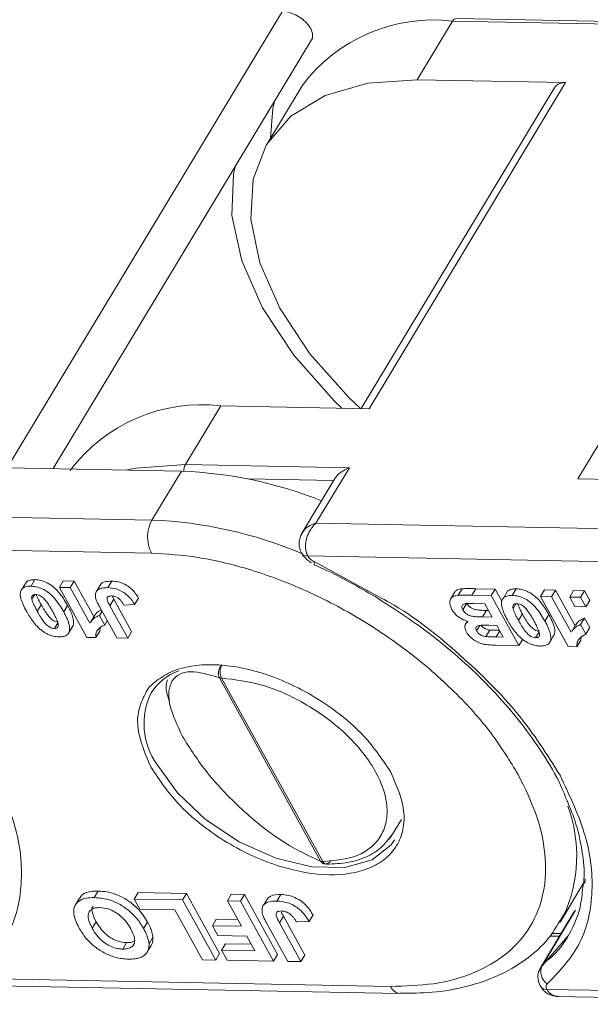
# Model space of a CAD drawing. Header units: millimetres. Extents: x 2698 to 3057, y -367 to -114.
# Tile 40 of 63: x 2906 to 2916, y -176 to -160. Entities that reach past the tile are written whole.
import ezdxf

# ---------------------------------------------------------------- set-up
doc = ezdxf.new("R2010")
doc.units = ezdxf.units.MM

msp = doc.modelspace()

# ---------------------------------------------------------------- linework, layer by layer
at = {"color": 7, "linetype": 'Continuous', "lineweight": 15}
for p, q in [((2910.508, -159.422), (2905.785, -167.252)), ((2912.823, -160.597), (2913.43, -159.591)), ((2913.43, -159.591), (2916.245, -159.644)), ((2916.159, -159.596), (2913.496, -159.545)), ((2920.304, -159.608), (2915.581, -167.439)), ((2906.573, -167.267), (2911.008, -159.914)), ((2915.369, -160.646), (2912.823, -160.597)), ((2910.845, -160.701), (2910.238, -161.708)), ((2915.184, -160.725), (2911.86, -166.236)), ((2911.996, -166.239), (2915.369, -160.646)), ((2908.842, -167.197), (2909.449, -166.191)), ((2909.449, -166.191), (2911.996, -166.239)), ((2905.785, -167.252), (2908.774, -167.309)), ((2908.774, -167.309), (2908.268, -168.148)), ((2911.658, -167.251), (2908.842, -167.197)), ((2911.084, -168.202), (2911.658, -167.251)), ((2909.922, -167.444), (2911.387, -167.472)), ((2911.409, -167.437), (2910.831, -168.395)), ((2915.581, -167.439), (2918.57, -167.496)), ((2908.268, -168.148), (2901.288, -168.015)), ((2918.064, -168.335), (2911.084, -168.202)), ((2901.147, -168.579), (2908.258, -168.714)), ((2910.943, -168.765), (2918.054, -168.9)), ((2912.226, -169.497), (2911.054, -168.861)), ((2906.113, -169.211), (2906.046, -169.323)), ((2906.192, -169.283), (2906.26, -169.171)), ((2906.679, -169.303), (2906.746, -169.191)), ((2906.935, -169.194), (2906.746, -169.191)), ((2906.867, -169.306), (2906.935, -169.194)), ((2907.272, -169.805), (2906.935, -169.194)), ((2907.51, -169.308), (2907.577, -169.196)), ((2907.152, -170.161), (2906.679, -169.303)), ((2906.679, -169.303), (2906.867, -169.306)), ((2906.867, -169.306), (2907.204, -169.917)), ((2907.391, -169.248), (2907.324, -169.36)), ((2913.526, -169.439), (2913.593, -169.327)), ((2913.827, -169.326), (2913.76, -169.437)), ((2914.159, -169.332), (2913.827, -169.326)), ((2914.092, -169.444), (2914.159, -169.332)), ((2914.274, -169.539), (2914.159, -169.332)), ((2914.374, -169.368), (2914.306, -169.48)), ((2914.453, -169.44), (2914.52, -169.328)), ((2914.939, -169.46), (2915.007, -169.348)), ((2915.195, -169.352), (2915.007, -169.348)), ((2915.128, -169.463), (2915.195, -169.352)), ((2915.532, -169.962), (2915.195, -169.352)), ((2915.439, -169.469), (2915.506, -169.358)), ((2915.694, -169.361), (2915.506, -169.358)), ((2915.627, -169.473), (2915.694, -169.361)), ((2915.786, -169.526), (2915.694, -169.361)), ((2906.207, -169.508), (2906.255, -169.427)), ((2907.546, -169.619), (2907.613, -169.507)), ((2907.613, -169.507), (2907.582, -169.443)), ((2907.92, -170.062), (2907.613, -169.507)), ((2907.97, -169.599), (2908.038, -169.487)), ((2913.462, -169.393), (2913.394, -169.505)), ((2914.092, -169.444), (2913.76, -169.437)), ((2914.092, -169.444), (2914.565, -170.302)), ((2915.413, -170.318), (2914.939, -169.46)), ((2914.939, -169.46), (2915.128, -169.463)), ((2915.128, -169.463), (2915.465, -170.074)), ((2915.439, -169.469), (2915.627, -169.473)), ((2915.53, -169.634), (2915.439, -169.469)), ((2915.627, -169.473), (2915.718, -169.638)), ((2915.718, -169.638), (2915.786, -169.526)), ((2906.3, -169.714), (2906.368, -169.602)), ((2906.821, -169.613), (2906.753, -169.724)), ((2907.664, -170.17), (2907.366, -169.63)), ((2907.367, -169.784), (2907.411, -169.711)), ((2907.546, -169.619), (2907.853, -170.174)), ((2907.97, -169.599), (2907.788, -169.607)), ((2913.605, -169.688), (2913.673, -169.576)), ((2913.79, -169.579), (2913.982, -169.583)), ((2913.942, -169.811), (2914.009, -169.699)), ((2913.982, -169.583), (2914.11, -169.814)), ((2914.047, -169.7), (2914.009, -169.699)), ((2914.467, -169.665), (2914.516, -169.584)), ((2915.718, -169.638), (2915.53, -169.634)), ((2907.281, -169.79), (2907.213, -169.902)), ((2907.367, -169.784), (2907.458, -169.949)), ((2907.458, -169.949), (2907.502, -169.876)), ((2913.683, -169.882), (2913.661, -169.918)), ((2914.11, -169.814), (2913.942, -169.811)), ((2914.561, -169.871), (2914.628, -169.759)), ((2915.081, -169.77), (2915.014, -169.882)), ((2915.627, -169.941), (2915.695, -169.829)), ((2915.786, -169.994), (2915.695, -169.829)), ((2906.593, -170.008), (2906.652, -169.91)), ((2906.847, -170.069), (2906.915, -169.957)), ((2907.371, -170.052), (2907.303, -170.163)), ((2907.371, -170.052), (2907.377, -169.997)), ((2913.651, -169.935), (2913.647, -169.941)), ((2913.842, -170.05), (2913.899, -169.955)), ((2913.999, -170.146), (2914.067, -170.035)), ((2914.052, -169.954), (2914.189, -169.957)), ((2914.178, -170.153), (2914.24, -170.05)), ((2914.189, -169.957), (2914.298, -170.155)), ((2915.541, -169.948), (2915.474, -170.059)), ((2915.627, -169.941), (2915.719, -170.106)), ((2915.719, -170.106), (2915.786, -169.994)), ((2907.152, -170.161), (2907.303, -170.163)), ((2907.853, -170.174), (2907.664, -170.17)), ((2907.853, -170.174), (2907.92, -170.062)), ((2914.298, -170.155), (2914.178, -170.153)), ((2914.565, -170.302), (2914.633, -170.19)), ((2914.854, -170.166), (2914.913, -170.067)), ((2915.108, -170.226), (2915.175, -170.114)), ((2915.632, -170.209), (2915.564, -170.321)), ((2915.632, -170.209), (2915.637, -170.154)), ((2914.565, -170.302), (2914.171, -170.294)), ((2915.413, -170.318), (2915.564, -170.321)), ((2909.425, -170.852), (2911.162, -173.997)), ((2909.463, -170.859), (2911.2, -174.004)), ((2912.398, -173.538), (2912.55, -173.287)), ((2912.327, -173.622), (2912.398, -173.538)), ((2912.398, -173.538), (2912.341, -173.621)), ((2915.274, -175.043), (2915.694, -174.347)), ((2915.703, -174.304), (2915.697, -174.383)), ((2907.278, -174.623), (2907.346, -174.512)), ((2907.965, -174.65), (2908.033, -174.538)), ((2908.862, -174.553), (2908.033, -174.538)), ((2908.794, -174.665), (2908.862, -174.553)), ((2909.43, -175.583), (2908.862, -174.553)), ((2909.563, -174.68), (2909.63, -174.568)), ((2909.856, -174.572), (2909.63, -174.568)), ((2909.789, -174.684), (2909.856, -174.572)), ((2910.425, -175.602), (2909.856, -174.572)), ((2910.413, -174.683), (2910.481, -174.571)), ((2907.023, -174.636), (2906.955, -174.748)), ((2907.965, -174.65), (2908.794, -174.665)), ((2908.06, -174.821), (2907.965, -174.65)), ((2908.794, -174.665), (2909.363, -175.695)), ((2909.563, -174.68), (2909.789, -174.684)), ((2909.803, -175.115), (2909.563, -174.68)), ((2909.789, -174.684), (2910.357, -175.714)), ((2910.257, -174.634), (2910.19, -174.746)), ((2908.663, -174.833), (2908.06, -174.821)), ((2909.137, -175.69), (2908.663, -174.833)), ((2910.457, -175.056), (2910.524, -174.944)), ((2910.892, -175.611), (2910.524, -174.944)), ((2910.966, -175.033), (2911.033, -174.921)), ((2915.511, -174.876), (2914.937, -175.827)), ((2914.967, -175.792), (2915.541, -174.841)), ((2915.335, -174.934), (2915.274, -175.043)), ((2915.541, -174.841), (2915.511, -174.876)), ((2907.242, -175.148), (2907.309, -175.037)), ((2908.126, -175.156), (2908.193, -175.044)), ((2909.306, -175.106), (2909.373, -174.994)), ((2909.401, -175.277), (2909.306, -175.106)), ((2909.306, -175.106), (2909.803, -175.115)), ((2909.74, -175.001), (2909.373, -174.994)), ((2910.598, -175.718), (2910.24, -175.069)), ((2910.457, -175.056), (2910.824, -175.722)), ((2910.966, -175.033), (2910.747, -175.042)), ((2909.898, -175.287), (2909.401, -175.277)), ((2910.037, -175.538), (2909.898, -175.287)), ((2915.098, -175.285), (2915.262, -175.288)), ((2915.29, -175.242), (2915.128, -175.239)), ((2907.767, -175.508), (2907.834, -175.396)), ((2908.186, -175.557), (2908.254, -175.445)), ((2908.218, -175.416), (2908.285, -175.304)), ((2909.464, -175.527), (2909.531, -175.415)), ((2909.973, -175.423), (2909.531, -175.415)), ((2909.363, -175.695), (2909.43, -175.583)), ((2909.559, -175.698), (2909.464, -175.527)), ((2909.464, -175.527), (2910.037, -175.538)), ((2910.357, -175.714), (2910.425, -175.602)), ((2910.824, -175.722), (2910.892, -175.611)), ((2909.363, -175.695), (2909.137, -175.69)), ((2910.357, -175.714), (2909.559, -175.698)), ((2910.824, -175.722), (2910.598, -175.718)), ((2912.363, -176.148), (2905.252, -176.012)), ((2905.411, -176.133), (2912.524, -176.268)), ((2922.159, -176.334), (2915.048, -176.199)), ((2915.207, -176.319), (2922.32, -176.454))]:
    msp.add_line(p, q, dxfattribs=at)
at = {"color": 7, "linetype": 'Continuous', "lineweight": 15, "flags": 128}
for points in [[(2911.008, -159.914), (2911.022, -159.884), (2911.026, -159.805), (2910.994, -159.717), (2910.929, -159.627), (2910.839, -159.546), (2910.731, -159.481), (2910.617, -159.438), (2910.508, -159.422)], [(2911.849, -166.236), (2911.655, -166.052), (2910.981, -165.296), (2910.461, -164.513), (2910.118, -163.734), (2909.964, -162.988), (2910.004, -162.304), (2910.237, -161.708), (2910.655, -161.224), (2911.241, -160.869), (2911.973, -160.657), (2912.823, -160.597)], [(2910.37, -160.972), (2910.345, -161.089), (2910.304, -161.598)], [(2911.526, -166.23), (2911.395, -166.103), (2910.703, -165.318), (2910.168, -164.508), (2909.809, -163.701), (2909.641, -162.926), (2909.669, -162.213), (2909.696, -162.091)], [(2907.845, -167.286), (2907.992, -167.257), (2908.842, -167.197)], [(2911.055, -168.912), (2911.055, -168.911), (2911.05, -168.902), (2911.05, -168.886), (2911.054, -168.861)], [(2912.433, -173.636), (2912.376, -173.718), (2912.047, -173.977), (2911.581, -174.107), (2911.014, -174.096), (2910.392, -173.946), (2909.767, -173.668), (2909.189, -173.286), (2908.704, -172.83), (2908.352, -172.337)], [(2915.412, -175.279), (2915.408, -175.287), (2914.967, -175.792)], [(2914.937, -175.828), (2914.947, -175.812), (2914.967, -175.792)]]:
    msp.add_lwpolyline(points, dxfattribs=at)
at = {"color": 7, "linetype": 'Continuous', "lineweight": 15}
for centre, radius, start, end in [((2913.101, -162.388), 2.817, 83.2898, 143.2145), ((2913.502, -159.625), 0.0805, 94.6003, 154.525), ((2915.345, -160.846), 0.201, 83.2898, 143.2145), ((2909.12, -168.988), 2.817, 83.2898, 143.2145), ((2908.514, -174.468), 7.163, 68.1666, 87.9207), ((2909.05, -167.311), 0.237, 151.2496, 179.6946), ((2908.809, -168.441), 0.615, 151.5129, 206.3019), ((2907.971, -175.51), 7.368, 67.071, 87.6862), ((2910.932, -168.647), 0.118, 213.904, 275.2126), ((2909.051, -171.621), 0.944, 109.9659, 147.5468), ((2909.687, -170.751), 0.248, 151.4259, 205.5931), ((2909.464, -170.743), 0.116, 250.3911, 269.7385), ((2909.339, -171.643), 1.206, 154.0035, 215.109), ((2913.121, -173.91), 2.439, 335.176, 20.4537), ((2911.2, -173.888), 0.116, 250.3911, 269.7385), ((2911.272, -173.974), 0.0782, 202.4186, 265.263), ((2915.195, -175.897), 0.251, 155.1404, 235.6163), ((2912.548, -176.068), 0.202, 203.351, 262.4785), ((2915.038, -176.078), 0.121, 214.7246, 274.522)]:
    msp.add_arc(centre, radius, start, end, dxfattribs=at)
for points, knots in [([(2911.41, -167.437), (2911.413, -167.433), (2911.427, -167.404), (2911.493, -167.34), (2911.579, -167.285), (2911.642, -167.257), (2911.657, -167.251), (2911.658, -167.251)], [0, 0, 0, 0, 0.068319, 0.398064, 0.865428, 0.989783, 1, 1, 1, 1]), ([(2910.852, -168.36), (2910.875, -168.331), (2910.912, -168.282), (2910.996, -168.231), (2911.053, -168.212), (2911.084, -168.202)], [0, 0, 0, 0, 0.415408, 0.686695, 1, 1, 1, 1]), ([(2911.084, -168.202), (2911.061, -168.226), (2911.017, -168.271), (2910.959, -168.365), (2910.919, -168.464), (2910.903, -168.562), (2910.903, -168.638), (2910.916, -168.708), (2910.934, -168.746), (2910.943, -168.765)], [0, 0, 0, 0, 0.160221, 0.298967, 0.511509, 0.64075, 0.764869, 0.884415, 1, 1, 1, 1]), ([(2910.852, -168.36), (2910.84, -168.383), (2910.814, -168.431), (2910.793, -168.517), (2910.792, -168.617), (2910.82, -168.68), (2910.834, -168.713)], [0, 0, 0, 0, 0.2120534, 0.4473752, 0.7124095, 1, 1, 1, 1]), ([(2908.258, -168.714), (2908.523, -168.731), (2909.07, -168.766), (2909.976, -168.988), (2910.926, -169.345), (2911.871, -169.841), (2912.752, -170.446), (2913.511, -171.12), (2914.13, -171.817), (2914.416, -172.285), (2914.555, -172.512)], [0, 0, 0, 0, 0.116516, 0.240011, 0.368641, 0.5, 0.631359, 0.759989, 0.883484, 1, 1, 1, 1]), ([(2910.835, -168.713), (2910.849, -168.737), (2910.891, -168.805), (2910.959, -168.853), (2911.003, -168.884)], [0, 0, 0, 0, 0.349132, 1, 1, 1, 1]), ([(2911.054, -168.861), (2911.042, -168.855), (2911.019, -168.844), (2910.987, -168.82), (2910.96, -168.793), (2910.949, -168.774), (2910.943, -168.765)], [0, 0, 0, 0, 0.249227, 0.499953, 0.749235, 1, 1, 1, 1]), ([(2911.055, -168.916), (2911.116, -168.943), (2911.473, -169.098), (2911.816, -169.297), (2912.1, -169.462)], [0, 0, 0, 0, 0.1725872, 1, 1, 1, 1]), ([(2906.26, -169.171), (2906.249, -169.171), (2906.227, -169.171), (2906.193, -169.175), (2906.157, -169.183), (2906.129, -169.196), (2906.118, -169.208), (2906.114, -169.211)], [0, 0, 0, 0, 0.181274, 0.363619, 0.620318, 0.884712, 1, 1, 1, 1]), ([(2906.821, -169.613), (2906.775, -169.535), (2906.712, -169.427), (2906.583, -169.294), (2906.475, -169.224), (2906.361, -169.179), (2906.293, -169.173), (2906.26, -169.171)], [0, 0, 0, 0, 0.392565, 0.550331, 0.709672, 0.855834, 1, 1, 1, 1]), ([(2907.577, -169.196), (2907.535, -169.198), (2907.464, -169.201), (2907.404, -169.227), (2907.393, -169.247), (2907.393, -169.249)], [0, 0, 0, 0, 0.5719605, 0.9668515, 1, 1, 1, 1]), ([(2908.038, -169.487), (2908.006, -169.437), (2907.958, -169.361), (2907.849, -169.273), (2907.757, -169.227), (2907.663, -169.201), (2907.606, -169.197), (2907.577, -169.196)], [0, 0, 0, 0, 0.338888, 0.504857, 0.671216, 0.832562, 1, 1, 1, 1]), ([(2906.112, -169.711), (2906.092, -169.672), (2906.053, -169.599), (2906.014, -169.491), (2906.003, -169.412), (2906.014, -169.375), (2906.017, -169.365)], [0, 0, 0, 0, 0.315332, 0.60954, 0.905311, 1, 1, 1, 1]), ([(2906.017, -169.365), (2906.022, -169.355), (2906.032, -169.333), (2906.06, -169.309), (2906.096, -169.293), (2906.132, -169.285), (2906.164, -169.283), (2906.183, -169.283), (2906.192, -169.283)], [0, 0, 0, 0, 0.198198, 0.402912, 0.587132, 0.777233, 0.888271, 1, 1, 1, 1]), ([(2906.192, -169.283), (2906.231, -169.286), (2906.301, -169.292), (2906.412, -169.339), (2906.517, -169.407), (2906.645, -169.539), (2906.709, -169.649), (2906.753, -169.724)], [0, 0, 0, 0, 0.163658, 0.30077, 0.437488, 0.617131, 1, 1, 1, 1]), ([(2907.297, -169.467), (2907.296, -169.441), (2907.295, -169.39), (2907.34, -169.338), (2907.414, -169.31), (2907.477, -169.308), (2907.51, -169.308)], [0, 0, 0, 0, 0.250131, 0.500424, 0.737579, 1, 1, 1, 1]), ([(2907.51, -169.308), (2907.556, -169.311), (2907.631, -169.317), (2907.744, -169.364), (2907.837, -169.426), (2907.915, -169.508), (2907.952, -169.569), (2907.97, -169.599)], [0, 0, 0, 0, 0.260797, 0.425867, 0.59129, 0.792805, 1, 1, 1, 1]), ([(2913.593, -169.327), (2913.563, -169.332), (2913.509, -169.341), (2913.469, -169.371), (2913.463, -169.392), (2913.463, -169.394)], [0, 0, 0, 0, 0.533965, 0.961963, 1, 1, 1, 1]), ([(2913.827, -169.326), (2913.806, -169.325), (2913.762, -169.325), (2913.702, -169.325), (2913.645, -169.325), (2913.61, -169.326), (2913.593, -169.327)], [0, 0, 0, 0, 0.274885, 0.549769, 0.774808, 1, 1, 1, 1]), ([(2914.52, -169.328), (2914.51, -169.328), (2914.488, -169.328), (2914.453, -169.332), (2914.418, -169.341), (2914.39, -169.353), (2914.378, -169.365), (2914.375, -169.369)], [0, 0, 0, 0, 0.181274, 0.363619, 0.620318, 0.884712, 1, 1, 1, 1]), ([(2915.081, -169.77), (2915.036, -169.693), (2914.973, -169.584), (2914.844, -169.451), (2914.736, -169.381), (2914.621, -169.336), (2914.554, -169.331), (2914.52, -169.328)], [0, 0, 0, 0, 0.392565, 0.550331, 0.709672, 0.855834, 1, 1, 1, 1]), ([(2906.207, -169.508), (2906.205, -169.497), (2906.201, -169.474), (2906.208, -169.446), (2906.232, -169.43), (2906.256, -169.426), (2906.269, -169.426), (2906.271, -169.426)], [0, 0, 0, 0, 0.254136, 0.511473, 0.743296, 0.955163, 1, 1, 1, 1]), ([(2906.3, -169.714), (2906.29, -169.695), (2906.274, -169.666), (2906.255, -169.628), (2906.238, -169.594), (2906.22, -169.553), (2906.211, -169.523), (2906.207, -169.508)], [0, 0, 0, 0, 0.274633, 0.411949, 0.549338, 0.773806, 1, 1, 1, 1]), ([(2906.271, -169.426), (2906.286, -169.427), (2906.312, -169.43), (2906.353, -169.446), (2906.396, -169.477), (2906.452, -169.535), (2906.508, -169.62), (2906.545, -169.686), (2906.564, -169.719)], [0, 0, 0, 0, 0.107873, 0.187625, 0.267851, 0.429991, 0.712205, 1, 1, 1, 1]), ([(2906.368, -169.602), (2906.357, -169.583), (2906.342, -169.555), (2906.322, -169.517), (2906.306, -169.482), (2906.292, -169.452), (2906.286, -169.432), (2906.284, -169.428)], [0, 0, 0, 0, 0.325963, 0.488942, 0.65201, 0.918431, 1, 1, 1, 1]), ([(2907.366, -169.63), (2907.36, -169.62), (2907.35, -169.601), (2907.336, -169.573), (2907.323, -169.546), (2907.312, -169.519), (2907.302, -169.493), (2907.299, -169.475), (2907.297, -169.467)], [0, 0, 0, 0, 0.17356, 0.347204, 0.509111, 0.671402, 0.835171, 1, 1, 1, 1]), ([(2907.577, -169.45), (2907.56, -169.451), (2907.534, -169.452), (2907.507, -169.465), (2907.495, -169.485), (2907.502, -169.537), (2907.527, -169.583), (2907.546, -169.619)], [0, 0, 0, 0, 0.18477, 0.299721, 0.415218, 0.548197, 1, 1, 1, 1]), ([(2907.704, -169.5), (2907.696, -169.494), (2907.682, -169.483), (2907.658, -169.469), (2907.633, -169.46), (2907.611, -169.454), (2907.592, -169.451), (2907.582, -169.451), (2907.577, -169.45)], [0, 0, 0, 0, 0.186791, 0.379199, 0.55517, 0.738578, 0.868367, 1, 1, 1, 1]), ([(2907.788, -169.607), (2907.784, -169.6), (2907.776, -169.587), (2907.763, -169.568), (2907.75, -169.55), (2907.737, -169.533), (2907.722, -169.516), (2907.71, -169.505), (2907.704, -169.5)], [0, 0, 0, 0, 0.180506, 0.361241, 0.518043, 0.675328, 0.83608, 1, 1, 1, 1]), ([(2912.1, -169.462), (2912.389, -169.648), (2912.794, -169.907), (2913.341, -170.338), (2913.777, -170.718), (2914.242, -171.19), (2914.666, -171.696), (2915.029, -172.226), (2915.266, -172.635), (2915.351, -172.858), (2915.37, -172.906)], [0, 0, 0, 0, 0.194698, 0.272959, 0.401743, 0.533437, 0.672592, 0.815431, 0.960656, 1, 1, 1, 1]), ([(2915.273, -172.525), (2915.052, -172.172), (2914.601, -171.456), (2913.572, -170.451), (2912.749, -169.778), (2912.265, -169.519), (2912.226, -169.497)], [0, 0, 0, 0, 0.317086, 0.644037, 0.970988, 1, 1, 1, 1]), ([(2913.413, -169.677), (2913.399, -169.644), (2913.372, -169.58), (2913.387, -169.502), (2913.441, -169.451), (2913.498, -169.443), (2913.526, -169.439)], [0, 0, 0, 0, 0.273543, 0.538525, 0.771893, 1, 1, 1, 1]), ([(2913.526, -169.439), (2913.536, -169.438), (2913.557, -169.437), (2913.6, -169.437), (2913.65, -169.436), (2913.707, -169.437), (2913.742, -169.437), (2913.76, -169.437)], [0, 0, 0, 0, 0.137451, 0.275017, 0.549913, 0.774954, 1, 1, 1, 1]), ([(2914.372, -169.868), (2914.352, -169.83), (2914.313, -169.756), (2914.275, -169.648), (2914.264, -169.569), (2914.275, -169.532), (2914.278, -169.523)], [0, 0, 0, 0, 0.315332, 0.60954, 0.905311, 1, 1, 1, 1]), ([(2914.278, -169.523), (2914.283, -169.512), (2914.293, -169.49), (2914.321, -169.466), (2914.357, -169.45), (2914.392, -169.443), (2914.425, -169.44), (2914.444, -169.44), (2914.453, -169.44)], [0, 0, 0, 0, 0.1981983, 0.4029116, 0.5871323, 0.777233, 0.8882708, 1, 1, 1, 1]), ([(2914.453, -169.44), (2914.491, -169.443), (2914.562, -169.449), (2914.672, -169.496), (2914.778, -169.564), (2914.87, -169.66), (2914.949, -169.769), (2914.992, -169.844), (2915.014, -169.882)], [0, 0, 0, 0, 0.163542, 0.300556, 0.437178, 0.616694, 0.806563, 1, 1, 1, 1]), ([(2906.399, -170.059), (2906.381, -170.045), (2906.344, -170.018), (2906.284, -169.959), (2906.221, -169.884), (2906.171, -169.81), (2906.135, -169.752), (2906.12, -169.724), (2906.112, -169.711)], [0, 0, 0, 0, 0.135635, 0.2748349, 0.5195262, 0.7698916, 0.8848781, 1, 1, 1, 1]), ([(2906.593, -170.008), (2906.578, -170.007), (2906.553, -170.004), (2906.512, -169.988), (2906.464, -169.954), (2906.407, -169.892), (2906.353, -169.807), (2906.318, -169.745), (2906.3, -169.714)], [0, 0, 0, 0, 0.104756, 0.185457, 0.266418, 0.46589, 0.731119, 1, 1, 1, 1]), ([(2906.661, -169.897), (2906.646, -169.895), (2906.62, -169.892), (2906.58, -169.876), (2906.531, -169.842), (2906.475, -169.78), (2906.42, -169.695), (2906.385, -169.633), (2906.368, -169.602)], [0, 0, 0, 0, 0.104756, 0.185457, 0.266418, 0.46589, 0.731119, 1, 1, 1, 1]), ([(2906.564, -169.719), (2906.574, -169.738), (2906.59, -169.767), (2906.609, -169.805), (2906.626, -169.84), (2906.644, -169.88), (2906.653, -169.911), (2906.657, -169.926)], [0, 0, 0, 0, 0.273739, 0.410607, 0.547546, 0.772914, 1, 1, 1, 1]), ([(2906.915, -169.957), (2906.918, -169.943), (2906.925, -169.916), (2906.922, -169.87), (2906.912, -169.824), (2906.895, -169.766), (2906.865, -169.695), (2906.835, -169.64), (2906.821, -169.613)], [0, 0, 0, 0, 0.139146, 0.281957, 0.412162, 0.543334, 0.77068, 1, 1, 1, 1]), ([(2907.399, -169.69), (2907.384, -169.697), (2907.349, -169.714), (2907.31, -169.748), (2907.29, -169.778), (2907.282, -169.791)], [0, 0, 0, 0, 0.288949, 0.697339, 1, 1, 1, 1]), ([(2913.697, -169.887), (2913.66, -169.875), (2913.594, -169.854), (2913.507, -169.794), (2913.448, -169.735), (2913.424, -169.695), (2913.413, -169.677)], [0, 0, 0, 0, 0.318996, 0.561475, 0.803648, 1, 1, 1, 1]), ([(2913.605, -169.688), (2913.598, -169.672), (2913.586, -169.646), (2913.591, -169.614), (2913.61, -169.594), (2913.632, -169.585), (2913.647, -169.583), (2913.65, -169.582)], [0, 0, 0, 0, 0.301028, 0.508382, 0.71537, 0.936658, 1, 1, 1, 1]), ([(2913.942, -169.811), (2913.905, -169.81), (2913.843, -169.808), (2913.763, -169.801), (2913.703, -169.78), (2913.659, -169.753), (2913.625, -169.721), (2913.612, -169.699), (2913.605, -169.688)], [0, 0, 0, 0, 0.320671, 0.537349, 0.660051, 0.783678, 0.893223, 1, 1, 1, 1]), ([(2913.65, -169.582), (2913.661, -169.581), (2913.683, -169.579), (2913.719, -169.579), (2913.754, -169.579), (2913.778, -169.579), (2913.79, -169.579)], [0, 0, 0, 0, 0.248437, 0.498224, 0.749082, 1, 1, 1, 1]), ([(2914.009, -169.699), (2913.972, -169.698), (2913.91, -169.696), (2913.831, -169.689), (2913.771, -169.668), (2913.727, -169.641), (2913.693, -169.609), (2913.679, -169.587), (2913.673, -169.576)], [0, 0, 0, 0, 0.320671, 0.537349, 0.660051, 0.783678, 0.893223, 1, 1, 1, 1]), ([(2914.467, -169.665), (2914.466, -169.654), (2914.462, -169.631), (2914.469, -169.603), (2914.493, -169.587), (2914.516, -169.583), (2914.53, -169.583), (2914.532, -169.583)], [0, 0, 0, 0, 0.254136, 0.511473, 0.743296, 0.955163, 1, 1, 1, 1]), ([(2914.561, -169.871), (2914.55, -169.852), (2914.535, -169.824), (2914.515, -169.786), (2914.499, -169.751), (2914.481, -169.71), (2914.472, -169.68), (2914.467, -169.665)], [0, 0, 0, 0, 0.274633, 0.411949, 0.549338, 0.773806, 1, 1, 1, 1]), ([(2914.532, -169.583), (2914.547, -169.584), (2914.573, -169.587), (2914.613, -169.603), (2914.656, -169.634), (2914.713, -169.692), (2914.768, -169.777), (2914.806, -169.843), (2914.824, -169.876)], [0, 0, 0, 0, 0.107873, 0.187625, 0.267851, 0.429991, 0.712205, 1, 1, 1, 1]), ([(2914.628, -169.759), (2914.618, -169.74), (2914.602, -169.712), (2914.583, -169.674), (2914.567, -169.639), (2914.552, -169.609), (2914.546, -169.59), (2914.545, -169.585)], [0, 0, 0, 0, 0.3259625, 0.4889424, 0.6520097, 0.9184308, 1, 1, 1, 1]), ([(2906.753, -169.724), (2906.763, -169.744), (2906.784, -169.782), (2906.811, -169.84), (2906.834, -169.898), (2906.851, -169.957), (2906.859, -170.016), (2906.851, -170.051), (2906.847, -170.069)], [0, 0, 0, 0, 0.157873, 0.316094, 0.480864, 0.646911, 0.820617, 1, 1, 1, 1]), ([(2907.215, -169.903), (2907.227, -169.886), (2907.25, -169.851), (2907.303, -169.812), (2907.345, -169.793), (2907.367, -169.784)], [0, 0, 0, 0, 0.338737, 0.666225, 1, 1, 1, 1]), ([(2913.667, -170.071), (2913.661, -170.058), (2913.647, -170.031), (2913.64, -169.992), (2913.641, -169.957), (2913.651, -169.928), (2913.67, -169.904), (2913.688, -169.893), (2913.697, -169.887)], [0, 0, 0, 0, 0.172399, 0.350207, 0.5159, 0.687534, 0.840974, 1, 1, 1, 1]), ([(2914.66, -170.216), (2914.642, -170.203), (2914.604, -170.175), (2914.544, -170.116), (2914.481, -170.041), (2914.431, -169.968), (2914.396, -169.909), (2914.38, -169.882), (2914.372, -169.868)], [0, 0, 0, 0, 0.135635, 0.274835, 0.519526, 0.769892, 0.884878, 1, 1, 1, 1]), ([(2914.854, -170.166), (2914.839, -170.164), (2914.813, -170.161), (2914.773, -170.145), (2914.725, -170.111), (2914.668, -170.049), (2914.613, -169.964), (2914.578, -169.902), (2914.561, -169.871)], [0, 0, 0, 0, 0.104756, 0.185457, 0.266418, 0.46589, 0.731119, 1, 1, 1, 1]), ([(2914.921, -170.054), (2914.907, -170.052), (2914.881, -170.05), (2914.84, -170.033), (2914.792, -169.999), (2914.735, -169.937), (2914.681, -169.852), (2914.646, -169.791), (2914.628, -169.759)], [0, 0, 0, 0, 0.104756, 0.185457, 0.266418, 0.46589, 0.731119, 1, 1, 1, 1]), ([(2914.824, -169.876), (2914.835, -169.895), (2914.85, -169.924), (2914.87, -169.962), (2914.886, -169.997), (2914.905, -170.038), (2914.914, -170.068), (2914.918, -170.083)], [0, 0, 0, 0, 0.273739, 0.410607, 0.547546, 0.772914, 1, 1, 1, 1]), ([(2915.014, -169.882), (2915.024, -169.901), (2915.045, -169.939), (2915.072, -169.997), (2915.095, -170.055), (2915.111, -170.114), (2915.12, -170.173), (2915.112, -170.208), (2915.108, -170.226)], [0, 0, 0, 0, 0.157873, 0.316094, 0.480864, 0.646911, 0.820617, 1, 1, 1, 1]), ([(2915.175, -170.114), (2915.179, -170.1), (2915.186, -170.073), (2915.183, -170.027), (2915.173, -169.981), (2915.155, -169.923), (2915.125, -169.853), (2915.096, -169.797), (2915.081, -169.77)], [0, 0, 0, 0, 0.139146, 0.281957, 0.412162, 0.543334, 0.77068, 1, 1, 1, 1]), ([(2915.695, -169.829), (2915.668, -169.841), (2915.619, -169.863), (2915.57, -169.906), (2915.551, -169.936), (2915.542, -169.948)], [0, 0, 0, 0, 0.425743, 0.755566, 1, 1, 1, 1]), ([(2906.672, -170.151), (2906.661, -170.151), (2906.639, -170.15), (2906.599, -170.145), (2906.553, -170.135), (2906.5, -170.116), (2906.448, -170.091), (2906.416, -170.07), (2906.399, -170.059)], [0, 0, 0, 0, 0.1283328, 0.2574326, 0.440518, 0.6291612, 0.8116088, 1, 1, 1, 1]), ([(2906.657, -169.926), (2906.659, -169.937), (2906.663, -169.96), (2906.656, -169.988), (2906.632, -170.004), (2906.608, -170.008), (2906.595, -170.008), (2906.593, -170.008)], [0, 0, 0, 0, 0.25457, 0.512358, 0.744117, 0.959931, 1, 1, 1, 1]), ([(2906.885, -169.999), (2906.89, -169.995), (2906.903, -169.983), (2906.91, -169.967), (2906.915, -169.957)], [0, 0, 0, 0, 0.3466084, 1, 1, 1, 1]), ([(2907.458, -169.949), (2907.436, -169.958), (2907.392, -169.978), (2907.343, -170.025), (2907.302, -170.082), (2907.303, -170.135), (2907.303, -170.163)], [0, 0, 0, 0, 0.231991, 0.470608, 0.725524, 1, 1, 1, 1]), ([(2913.842, -170.05), (2913.836, -170.036), (2913.825, -170.012), (2913.833, -169.985), (2913.85, -169.967), (2913.875, -169.958), (2913.895, -169.955), (2913.903, -169.955)], [0, 0, 0, 0, 0.268432, 0.453803, 0.638696, 0.851003, 1, 1, 1, 1]), ([(2913.999, -170.146), (2913.981, -170.143), (2913.951, -170.139), (2913.907, -170.118), (2913.876, -170.095), (2913.855, -170.071), (2913.846, -170.056), (2913.842, -170.05)], [0, 0, 0, 0, 0.3036135, 0.4978248, 0.6925446, 0.8750043, 1, 1, 1, 1]), ([(2913.903, -169.955), (2913.914, -169.954), (2913.935, -169.953), (2913.97, -169.953), (2914.01, -169.954), (2914.038, -169.954), (2914.052, -169.954)], [0, 0, 0, 0, 0.216455, 0.433233, 0.716605, 1, 1, 1, 1]), ([(2914.067, -170.035), (2914.048, -170.032), (2914.018, -170.027), (2913.975, -170.007), (2913.944, -169.983), (2913.926, -169.964), (2913.92, -169.955), (2913.92, -169.954)], [0, 0, 0, 0, 0.341194, 0.559444, 0.778265, 0.983309, 1, 1, 1, 1]), ([(2914.235, -170.041), (2914.228, -170.041), (2914.21, -170.04), (2914.173, -170.039), (2914.133, -170.038), (2914.095, -170.037), (2914.076, -170.035), (2914.067, -170.035)], [0, 0, 0, 0, 0.129219, 0.325055, 0.662402, 0.831164, 1, 1, 1, 1]), ([(2915.475, -170.06), (2915.487, -170.043), (2915.51, -170.008), (2915.563, -169.969), (2915.606, -169.95), (2915.627, -169.941)], [0, 0, 0, 0, 0.338737, 0.6662245, 1, 1, 1, 1]), ([(2906.847, -170.069), (2906.842, -170.079), (2906.832, -170.101), (2906.804, -170.125), (2906.768, -170.141), (2906.733, -170.148), (2906.7, -170.151), (2906.681, -170.151), (2906.672, -170.151)], [0, 0, 0, 0, 0.1987876, 0.4041893, 0.5865566, 0.7745054, 0.8868914, 1, 1, 1, 1]), ([(2914.171, -170.294), (2914.127, -170.293), (2914.066, -170.291), (2913.983, -170.282), (2913.914, -170.266), (2913.833, -170.23), (2913.753, -170.175), (2913.697, -170.119), (2913.676, -170.085), (2913.667, -170.071)], [0, 0, 0, 0, 0.2523398, 0.3530421, 0.4558678, 0.6131575, 0.7704603, 0.909852, 1, 1, 1, 1]), ([(2914.178, -170.153), (2914.168, -170.153), (2914.146, -170.152), (2914.105, -170.151), (2914.066, -170.15), (2914.028, -170.148), (2914.009, -170.147), (2913.999, -170.146)], [0, 0, 0, 0, 0.1836, 0.367206, 0.683485, 0.841708, 1, 1, 1, 1]), ([(2914.933, -170.309), (2914.922, -170.308), (2914.9, -170.307), (2914.86, -170.302), (2914.813, -170.292), (2914.761, -170.273), (2914.709, -170.248), (2914.676, -170.227), (2914.66, -170.216)], [0, 0, 0, 0, 0.128333, 0.257433, 0.440518, 0.629161, 0.811609, 1, 1, 1, 1]), ([(2914.918, -170.083), (2914.92, -170.095), (2914.924, -170.117), (2914.917, -170.146), (2914.892, -170.162), (2914.869, -170.165), (2914.856, -170.166), (2914.854, -170.166)], [0, 0, 0, 0, 0.25457, 0.512358, 0.744117, 0.959931, 1, 1, 1, 1]), ([(2915.108, -170.226), (2915.103, -170.236), (2915.092, -170.258), (2915.064, -170.282), (2915.029, -170.298), (2914.994, -170.306), (2914.961, -170.309), (2914.942, -170.309), (2914.933, -170.309)], [0, 0, 0, 0, 0.198788, 0.404189, 0.586557, 0.774505, 0.886891, 1, 1, 1, 1]), ([(2915.146, -170.156), (2915.15, -170.152), (2915.164, -170.14), (2915.171, -170.124), (2915.175, -170.114)], [0, 0, 0, 0, 0.346608, 1, 1, 1, 1]), ([(2915.719, -170.106), (2915.697, -170.116), (2915.653, -170.135), (2915.604, -170.182), (2915.562, -170.239), (2915.563, -170.293), (2915.564, -170.321)], [0, 0, 0, 0, 0.231991, 0.470608, 0.725524, 1, 1, 1, 1]), ([(2912.367, -172.47), (2912.215, -172.243), (2911.979, -171.892), (2911.491, -171.468), (2911.067, -171.176), (2910.61, -170.936), (2910.011, -170.709), (2909.292, -170.586), (2908.691, -170.683), (2908.342, -170.896), (2908.187, -171.038), (2908.151, -171.132), (2908.15, -171.134)], [0, 0, 0, 0, 0.159417, 0.246117, 0.332891, 0.419591, 0.506365, 0.665781, 0.825198, 0.911899, 0.998672, 1, 1, 1, 1]), ([(2909.425, -170.852), (2909.419, -170.836), (2909.409, -170.812), (2909.408, -170.772), (2909.412, -170.734), (2909.425, -170.696), (2909.445, -170.66), (2909.461, -170.642), (2909.469, -170.633)], [0, 0, 0, 0, 0.24107, 0.367988, 0.499828, 0.704353, 0.840888, 1, 1, 1, 1]), ([(2908.573, -171.256), (2908.561, -171.227), (2908.504, -171.091), (2908.505, -170.971), (2908.529, -170.898), (2908.533, -170.887)], [0, 0, 0, 0, 0.1900722, 0.8766063, 1, 1, 1, 1]), ([(2908.794, -171.862), (2908.704, -171.67), (2908.565, -171.373), (2908.549, -171.075), (2908.605, -170.897), (2908.732, -170.784), (2908.975, -170.721), (2909.248, -170.801), (2909.425, -170.852)], [0, 0, 0, 0, 0.233156, 0.361419, 0.49116, 0.622216, 0.75471, 1, 1, 1, 1]), ([(2909.463, -170.859), (2909.7, -170.886), (2910.066, -170.929), (2910.588, -171.134), (2910.982, -171.342), (2911.349, -171.596), (2911.764, -171.964), (2912.149, -172.466), (2912.316, -172.963), (2912.303, -173.323), (2912.211, -173.568), (2912.041, -173.766), (2911.737, -173.956), (2911.411, -173.985), (2911.2, -174.004)], [0, 0, 0, 0, 0.1198042, 0.1849336, 0.25, 0.3151294, 0.3801958, 0.5, 0.6198042, 0.6849336, 0.75, 0.8151294, 0.8801958, 1, 1, 1, 1]), ([(2908.15, -171.134), (2908.109, -171.222), (2908.025, -171.401), (2908.007, -171.818), (2908.156, -172.166), (2908.253, -172.392)], [0, 0, 0, 0, 0.257486, 0.519196, 1, 1, 1, 1]), ([(2911.162, -173.997), (2910.964, -173.908), (2910.659, -173.771), (2910.202, -173.445), (2909.851, -173.153), (2909.518, -172.829), (2909.127, -172.391), (2908.925, -172.07), (2908.794, -171.862)], [0, 0, 0, 0, 0.24529, 0.377665, 0.50884, 0.638465, 0.766844, 1, 1, 1, 1]), ([(2905.258, -175.918), (2905.458, -175.71), (2905.865, -175.286), (2906.073, -174.402), (2905.981, -173.403), (2905.643, -172.69), (2905.477, -172.339)], [0, 0, 0, 0, 0.246171, 0.5, 0.753829, 1, 1, 1, 1]), ([(2908.253, -172.392), (2908.406, -172.619), (2908.641, -172.969), (2909.129, -173.394), (2909.553, -173.685), (2910.01, -173.926), (2910.609, -174.152), (2911.329, -174.276), (2911.926, -174.177), (2912.285, -173.969), (2912.483, -173.741), (2912.591, -173.46), (2912.615, -173.045), (2912.465, -172.696), (2912.367, -172.47)], [0, 0, 0, 0, 0.119721, 0.184834, 0.25, 0.315112, 0.380279, 0.5, 0.619721, 0.684834, 0.75, 0.815112, 0.880279, 1, 1, 1, 1]), ([(2914.555, -172.512), (2914.666, -172.738), (2914.896, -173.204), (2915.042, -173.893), (2915.019, -174.551), (2914.795, -175.135), (2914.383, -175.606), (2913.811, -175.934), (2913.134, -176.126), (2912.615, -176.141), (2912.363, -176.148)], [0, 0, 0, 0, 0.116516, 0.240011, 0.368641, 0.5, 0.631359, 0.759989, 0.883484, 1, 1, 1, 1]), ([(2915.054, -176.105), (2915.254, -175.896), (2915.661, -175.472), (2915.869, -174.589), (2915.776, -173.589), (2915.439, -172.876), (2915.273, -172.525)], [0, 0, 0, 0, 0.2461706, 0.5, 0.7538294, 1, 1, 1, 1]), ([(2915.37, -172.906), (2915.426, -173.037), (2915.559, -173.351), (2915.66, -173.824), (2915.703, -174.21), (2915.672, -174.403), (2915.665, -174.446)], [0, 0, 0, 0, 0.237514, 0.566312, 0.902812, 1, 1, 1, 1]), ([(2911.266, -174.052), (2911.39, -174.046), (2911.641, -174.036), (2911.958, -173.931), (2912.196, -173.794), (2912.291, -173.67), (2912.327, -173.622)], [0, 0, 0, 0, 0.274013, 0.550046, 0.82747, 1, 1, 1, 1]), ([(2911.332, -174.006), (2911.323, -174.014), (2911.306, -174.029), (2911.274, -174.045), (2911.242, -174.049), (2911.214, -174.044), (2911.186, -174.03), (2911.171, -174.01), (2911.162, -173.997)], [0, 0, 0, 0, 0.159136, 0.295678, 0.500172, 0.632027, 0.75895, 1, 1, 1, 1]), ([(2915.665, -174.446), (2915.653, -174.562), (2915.625, -174.854), (2915.436, -175.267), (2915.222, -175.586), (2915.025, -175.722), (2914.991, -175.745)], [0, 0, 0, 0, 0.2196065, 0.548534, 0.9225342, 1, 1, 1, 1]), ([(2907.346, -174.512), (2907.311, -174.512), (2907.24, -174.513), (2907.133, -174.538), (2907.053, -174.579), (2907.034, -174.627), (2907.029, -174.639)], [0, 0, 0, 0, 0.24493, 0.495522, 0.875497, 1, 1, 1, 1]), ([(2908.193, -175.044), (2908.144, -174.966), (2908.062, -174.837), (2907.872, -174.677), (2907.687, -174.576), (2907.504, -174.521), (2907.396, -174.515), (2907.346, -174.512)], [0, 0, 0, 0, 0.286557, 0.472916, 0.659553, 0.83995, 1, 1, 1, 1]), ([(2910.481, -174.571), (2910.416, -174.573), (2910.323, -174.575), (2910.275, -174.622), (2910.26, -174.636)], [0, 0, 0, 0, 0.697351, 1, 1, 1, 1]), ([(2911.033, -174.921), (2911.001, -174.87), (2910.95, -174.788), (2910.836, -174.684), (2910.725, -174.62), (2910.601, -174.579), (2910.524, -174.574), (2910.481, -174.571)], [0, 0, 0, 0, 0.28604, 0.458882, 0.632659, 0.793219, 1, 1, 1, 1]), ([(2907.013, -175.139), (2906.976, -175.062), (2906.915, -174.933), (2906.928, -174.776), (2907.003, -174.678), (2907.128, -174.627), (2907.231, -174.625), (2907.278, -174.623)], [0, 0, 0, 0, 0.285867, 0.472386, 0.659209, 0.841724, 1, 1, 1, 1]), ([(2907.309, -175.037), (2907.284, -174.985), (2907.244, -174.901), (2907.232, -174.807), (2907.253, -174.778), (2907.259, -174.77)], [0, 0, 0, 0, 0.538856, 0.881446, 1, 1, 1, 1]), ([(2907.278, -174.623), (2907.355, -174.63), (2907.491, -174.641), (2907.701, -174.727), (2907.874, -174.841), (2908.024, -174.99), (2908.09, -175.097), (2908.126, -175.156)], [0, 0, 0, 0, 0.24017, 0.421217, 0.602249, 0.783608, 1, 1, 1, 1]), ([(2910.158, -174.874), (2910.157, -174.843), (2910.155, -174.782), (2910.21, -174.719), (2910.299, -174.685), (2910.374, -174.684), (2910.413, -174.683)], [0, 0, 0, 0, 0.252615, 0.502607, 0.739519, 1, 1, 1, 1]), ([(2910.413, -174.683), (2910.472, -174.688), (2910.565, -174.696), (2910.703, -174.755), (2910.813, -174.831), (2910.903, -174.928), (2910.945, -174.999), (2910.966, -175.033)], [0, 0, 0, 0, 0.275623, 0.438658, 0.601859, 0.808255, 1, 1, 1, 1]), ([(2907.242, -175.148), (2907.216, -175.096), (2907.173, -175.011), (2907.169, -174.902), (2907.211, -174.834), (2907.284, -174.798), (2907.345, -174.796), (2907.373, -174.795)], [0, 0, 0, 0, 0.299277, 0.48955, 0.681144, 0.854685, 1, 1, 1, 1]), ([(2907.373, -174.795), (2907.42, -174.8), (2907.503, -174.808), (2907.63, -174.866), (2907.744, -174.946), (2907.838, -175.048), (2907.882, -175.123), (2907.903, -175.158)], [0, 0, 0, 0, 0.2237252, 0.3964843, 0.568818, 0.7951848, 1, 1, 1, 1]), ([(2910.24, -175.069), (2910.23, -175.05), (2910.215, -175.022), (2910.196, -174.984), (2910.182, -174.951), (2910.167, -174.914), (2910.161, -174.887), (2910.158, -174.874)], [0, 0, 0, 0, 0.2893179, 0.4339745, 0.5788177, 0.7885957, 1, 1, 1, 1]), ([(2910.493, -174.854), (2910.474, -174.855), (2910.442, -174.856), (2910.41, -174.871), (2910.395, -174.895), (2910.404, -174.958), (2910.434, -175.013), (2910.457, -175.056)], [0, 0, 0, 0, 0.18477, 0.299721, 0.415218, 0.548197, 1, 1, 1, 1]), ([(2910.524, -174.944), (2910.508, -174.918), (2910.492, -174.892), (2910.485, -174.867), (2910.485, -174.866)], [0, 0, 0, 0, 0.979968, 1, 1, 1, 1]), ([(2910.646, -174.913), (2910.637, -174.907), (2910.619, -174.893), (2910.591, -174.877), (2910.561, -174.865), (2910.535, -174.858), (2910.512, -174.855), (2910.5, -174.855), (2910.493, -174.854)], [0, 0, 0, 0, 0.186791, 0.379199, 0.55517, 0.738578, 0.868367, 1, 1, 1, 1]), ([(2910.747, -175.042), (2910.742, -175.034), (2910.732, -175.018), (2910.717, -174.995), (2910.702, -174.974), (2910.686, -174.953), (2910.668, -174.933), (2910.653, -174.92), (2910.646, -174.913)], [0, 0, 0, 0, 0.180506, 0.361241, 0.518043, 0.675328, 0.83608, 1, 1, 1, 1]), ([(2912.522, -176.265), (2912.709, -176.264), (2913.109, -176.262), (2913.672, -176.161), (2914.212, -175.98), (2914.691, -175.702), (2915.087, -175.352), (2915.255, -175.054), (2915.334, -174.914)], [0, 0, 0, 0, 0.148206, 0.315855, 0.486222, 0.660229, 0.840327, 1, 1, 1, 1]), ([(2907.834, -175.396), (2907.788, -175.392), (2907.707, -175.384), (2907.584, -175.33), (2907.475, -175.256), (2907.379, -175.154), (2907.334, -175.077), (2907.309, -175.037)], [0, 0, 0, 0, 0.2242002, 0.3897411, 0.5549608, 0.7648752, 1, 1, 1, 1]), ([(2908.285, -175.304), (2908.284, -175.29), (2908.281, -175.261), (2908.269, -175.216), (2908.254, -175.173), (2908.237, -175.13), (2908.217, -175.087), (2908.201, -175.058), (2908.193, -175.044)], [0, 0, 0, 0, 0.1771424, 0.3556156, 0.5153916, 0.6757788, 0.8376976, 1, 1, 1, 1]), ([(2907.865, -175.679), (2907.828, -175.677), (2907.754, -175.674), (2907.613, -175.644), (2907.444, -175.576), (2907.269, -175.46), (2907.117, -175.309), (2907.05, -175.199), (2907.013, -175.139)], [0, 0, 0, 0, 0.115686, 0.234115, 0.41615, 0.598228, 0.779157, 1, 1, 1, 1]), ([(2907.767, -175.508), (2907.745, -175.506), (2907.699, -175.504), (2907.615, -175.485), (2907.516, -175.442), (2907.429, -175.383), (2907.366, -175.323), (2907.301, -175.248), (2907.266, -175.189), (2907.242, -175.148)], [0, 0, 0, 0, 0.11085, 0.2248, 0.390073, 0.555025, 0.658681, 0.765256, 1, 1, 1, 1]), ([(2907.903, -175.158), (2907.929, -175.211), (2907.972, -175.296), (2907.975, -175.403), (2907.935, -175.468), (2907.862, -175.504), (2907.798, -175.506), (2907.767, -175.508)], [0, 0, 0, 0, 0.303112, 0.485747, 0.669483, 0.839714, 1, 1, 1, 1]), ([(2908.126, -175.156), (2908.136, -175.175), (2908.156, -175.213), (2908.179, -175.264), (2908.195, -175.307), (2908.206, -175.344), (2908.214, -175.381), (2908.216, -175.404), (2908.218, -175.416)], [0, 0, 0, 0, 0.213852, 0.428483, 0.569883, 0.711695, 0.855402, 1, 1, 1, 1]), ([(2907.967, -175.366), (2907.954, -175.374), (2907.919, -175.395), (2907.866, -175.395), (2907.834, -175.396)], [0, 0, 0, 0, 0.395476, 1, 1, 1, 1]), ([(2908.218, -175.416), (2908.218, -175.429), (2908.218, -175.456), (2908.212, -175.492), (2908.202, -175.526), (2908.183, -175.565), (2908.151, -175.609), (2908.111, -175.632), (2908.09, -175.643)], [0, 0, 0, 0, 0.133073, 0.266997, 0.39515, 0.524204, 0.757496, 1, 1, 1, 1]), ([(2908.252, -175.444), (2908.257, -175.438), (2908.271, -175.415), (2908.281, -175.378), (2908.286, -175.337), (2908.285, -175.315), (2908.285, -175.304)], [0, 0, 0, 0, 0.1641, 0.576176, 0.787449, 1, 1, 1, 1]), ([(2908.09, -175.643), (2908.082, -175.647), (2908.066, -175.654), (2908.039, -175.662), (2908.011, -175.668), (2907.974, -175.675), (2907.925, -175.679), (2907.885, -175.679), (2907.865, -175.679)], [0, 0, 0, 0, 0.128731, 0.257866, 0.386626, 0.515715, 0.756976, 1, 1, 1, 1]), ([(2914.941, -175.83), (2914.928, -175.852), (2914.893, -175.91), (2914.892, -176.022), (2914.913, -176.107), (2914.938, -176.144), (2914.94, -176.147)], [0, 0, 0, 0, 0.224488, 0.598272, 0.973269, 1, 1, 1, 1]), ([(2915.048, -176.199), (2915.043, -176.189), (2915.034, -176.171), (2915.032, -176.145), (2915.037, -176.121), (2915.048, -176.11), (2915.054, -176.105)], [0, 0, 0, 0, 0.249227, 0.499953, 0.749235, 1, 1, 1, 1]), ([(2914.956, -176.169), (2914.971, -176.19), (2915.006, -176.239), (2915.083, -176.286), (2915.167, -176.314), (2915.221, -176.318), (2915.247, -176.32)], [0, 0, 0, 0, 0.230528, 0.516791, 0.770961, 1, 1, 1, 1]), ([(2915.048, -176.199), (2915.059, -176.216), (2915.081, -176.251), (2915.128, -176.288), (2915.182, -176.313), (2915.223, -176.317), (2915.243, -176.319)], [0, 0, 0, 0, 0.241117, 0.490519, 0.749484, 1, 1, 1, 1])]:
    msp.add_open_spline(points, degree=3, knots=knots, dxfattribs=at)

doc.saveas('drawing.dxf')
